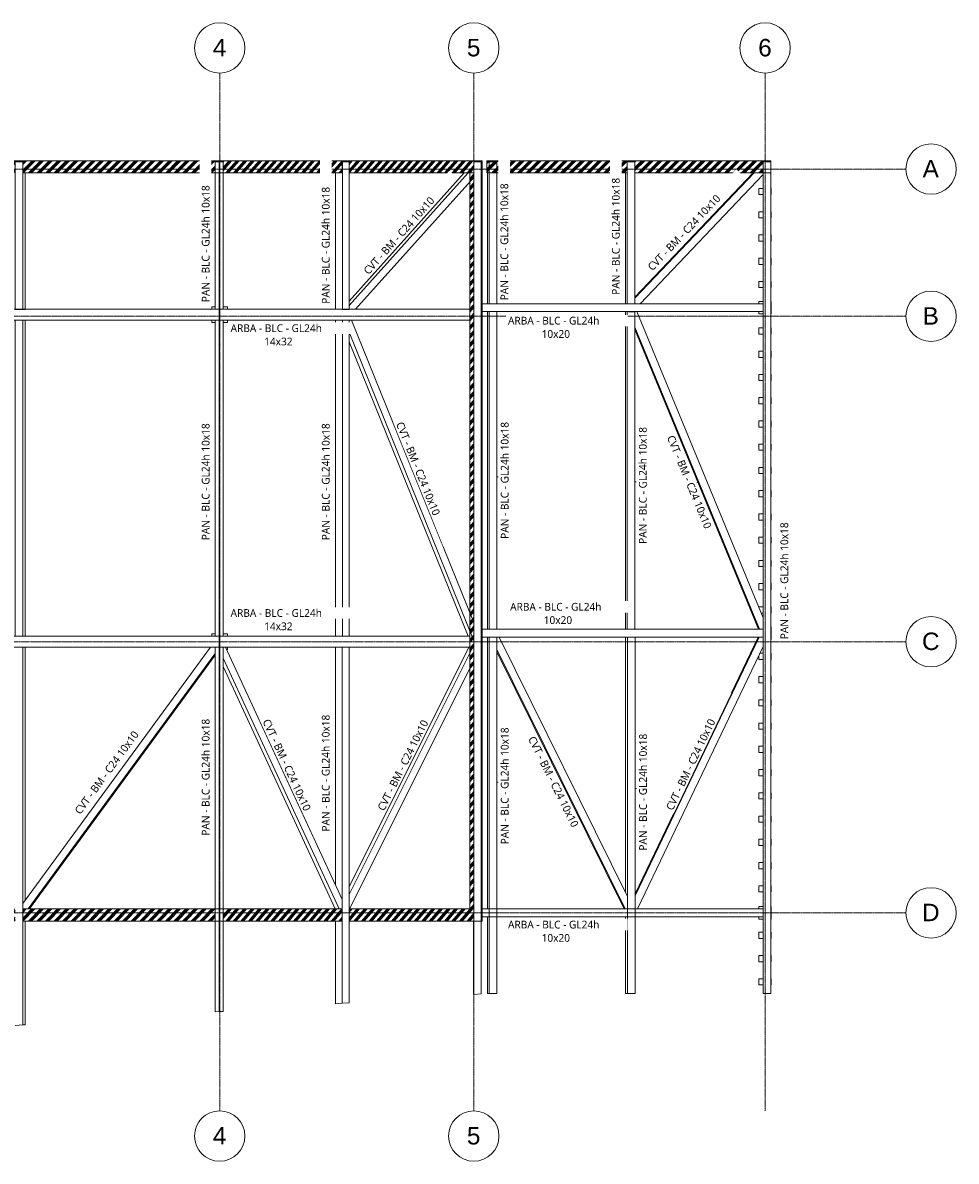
# Model space of a CAD drawing. Header units: millimetres. Extents: x -71081 to 41905, y -31219 to 13463.
# Tile 10 of 15: x -32299 to -20250, y -29835 to -15140. Entities that reach past the tile are written whole.
import ezdxf

# ---------------------------------------------------------------- set-up
doc = ezdxf.new("R2010")
doc.units = ezdxf.units.MM
doc.linetypes.add('Ligne de quadrillage', pattern=[22.225, 12.7, -3.175, 3.175, -3.175])
for name, color, linetype, lineweight in [('A-GENM', 13, 'Continuous', 18), ('A-WALL', 113, 'Continuous', 18), ('S-BEAM', 12, 'Continuous', 18), ('S-BEAM-IDEN', 2, 'Continuous', 9), ('S-COLS', 52, 'Continuous', 18), ('S-GRID', 1, 'Continuous', 9), ('S-GRID-IDEN', 1, 'Continuous', 9)]:
    doc.layers.add(name, color=color, linetype=linetype, lineweight=lineweight)
doc.styles.add('Arial', font='arial.ttf', dxfattribs={"height": 225})
doc.styles.add('Roboto', font='txt', dxfattribs={"height": 100})
pattern_1 = [(45.433, (25086.536, 0), (-56.95604, 54.42847), []), (45.433, (25106.08, 0), (-1.67204, 110.554444), []), (45.433, (25066.99, 0), (-1.67204, 110.554444), [])]
pattern_2 = [(49.074, (12886.44, 0), (-62.45721, 40.21633), []), (49.074, (12903.64, 0), (-13.79431, 96.34283), []), (49.074, (12869.23, 0), (-13.79431, 96.34283), [])]

# ---------------------------------------------------------------- blocks, each defined once
blk = doc.blocks.new('Poteau - Bois d_oeuvre - 200x200-280362-Charpente - Toiture')
at = {"layer": 'S-COLS'}
for p, q in [((-100, 100), (-57, 100)), ((-100, 70), (-100, 100)), ((43, 100), (100, 100)), ((100, 100), (100, 70)), ((-100, -100), (-100, -70)), ((-57, -100), (-100, -100)), ((100, -100), (43, -100)), ((100, -70), (100, -100))]:
    blk.add_line(p, q, dxfattribs=at)
blk = doc.blocks.new('Poutre - Lamellé-collé - 10x18-292630-Charpente - Toiture')
at = {"layer": 'S-BEAM', "color": 93}
for p, q in [((-55083, -18979), (-54993, -18979)), ((-55083, -18979), (-55083, -23059)), ((-54993, -18979), (-54906, -18979)), ((-54993, -18979), (-54993, -23059)), ((-54906, -23059), (-54906, -18979)), ((-54906, -23059), (-54993, -23059))]:
    blk.add_line(p, q, dxfattribs=at)
blk = doc.blocks.new('Poutre - Lamellé-collé - 10x18-292631-Charpente - Toiture')
at = {"layer": 'S-BEAM', "color": 93}
for p, q in [((-54993, -16935), (-54906, -16935)), ((-54993, -16935), (-54993, -18841)), ((-54906, -18841), (-54906, -16935)), ((-55083, -17079), (-55083, -18839)), ((-54906, -18841), (-54993, -18841))]:
    blk.add_line(p, q, dxfattribs=at)
blk = doc.blocks.new('Poutre - Lamellé-collé - 10x18-292634-Charpente - Toiture')
at = {"layer": 'S-BEAM', "color": 93}
for p, q in [((-59216, -18979), (-59118, -18979)), ((-59216, -18979), (-59216, -23059)), ((-59118, -23059), (-59118, -18979)), ((-59087, -23059), (-59087, -18979)), ((-59118, -23059), (-59216, -23059))]:
    blk.add_line(p, q, dxfattribs=at)
blk = doc.blocks.new('Poutre - Lamellé-collé - 10x18-292636-Charpente - Toiture')
at = {"layer": 'S-BEAM', "color": 93}
for p, q in [((-61728, -16935), (-61630, -16935)), ((-61728, -16935), (-61728, -18839)), ((-61630, -18839), (-61630, -16935)), ((-61599, -18839), (-61599, -17079)), ((-61630, -18839), (-61728, -18839)), ((-61599, -18839), (-61630, -18839))]:
    blk.add_line(p, q, dxfattribs=at)
blk = doc.blocks.new('Poutre - Lamellé-collé - 10x18-307271-Charpente - Toiture')
at = {"layer": 'S-BEAM', "color": 93}
for p, q in [((-51315, -16934), (-51216, -16934)), ((-51315, -16934), (-51315, -18768)), ((-51216, -18768), (-51216, -16934)), ((-51339, -17079), (-51339, -18768)), ((-51315, -18768), (-51339, -18768)), ((-51216, -18768), (-51315, -18768))]:
    blk.add_line(p, q, dxfattribs=at)
blk = doc.blocks.new('Réservation générique - Réservation générique-302895-Charpente - Toiture')
at = {"layer": 'A-GENM'}
for p, q in [((-157, 100), (0, 100)), ((-157, 0), (-157, 100)), ((0, 0), (-157, 0)), ((0, 100), (0, 0))]:
    blk.add_line(p, q, dxfattribs=at)
blk = doc.blocks.new('Réservation générique - Réservation générique-303003-Charpente - Toiture')
at = {"layer": 'A-GENM'}
for p, q in [((-144.25, 100), (0, 100)), ((-144.25, 0), (-144.25, 100)), ((0, 0), (-144.25, 0)), ((0, 100), (0, 0))]:
    blk.add_line(p, q, dxfattribs=at)
blk = doc.blocks.new('Réservation générique - Réservation générique-303677-Charpente - Toiture')
at = {"layer": 'A-GENM'}
for p, q in [((-9802, 0), (-9802, 95)), ((0, 0), (-9802, 0)), ((0, 95), (0, 0))]:
    blk.add_line(p, q, dxfattribs=at)
blk = doc.blocks.new('Poutre - Lamellé-collé - 10x18-307895-Charpente - Toiture')
at = {"layer": 'S-BEAM', "color": 93}
for p, q in [((-53098, -16934), (-52998, -16934)), ((-53098, -16934), (-53098, -18769)), ((-52998, -18769), (-52998, -16934)), ((-53121, -17079), (-53121, -18769)), ((-53098, -18769), (-53121, -18769)), ((-52998, -18769), (-53098, -18769))]:
    blk.add_line(p, q, dxfattribs=at)
blk = doc.blocks.new('Réservation générique - Réservation générique-406469-Charpente - Toiture')
at = {"layer": 'A-GENM'}
for p, q in [((-144, 100), (0, 100)), ((-144, 0), (-144, 100)), ((0, 0), (-144, 0)), ((0, 100), (0, 0))]:
    blk.add_line(p, q, dxfattribs=at)
blk = doc.blocks.new('Poutre - Lamellé-collé - 10x18-405393-Charpente - Toiture')
at = {"layer": 'S-BEAM', "color": 93}
for p, q in [((-51339, -18869), (-51315, -18869)), ((-51339, -18869), (-51339, -22969)), ((-51315, -18869), (-51216, -18869)), ((-51315, -18869), (-51315, -22969)), ((-51216, -22969), (-51216, -18869)), ((-51216, -22969), (-51315, -22969))]:
    blk.add_line(p, q, dxfattribs=at)
blk = doc.blocks.new('Poutre - Lamellé-collé - 10x18-403977-Charpente - Toiture')
at = {"layer": 'S-BEAM', "color": 93}
for p, q in [((-51336, -23069), (-51312, -23069)), ((-51336, -23069), (-51336, -26368)), ((-51312, -23069), (-51213, -23069)), ((-51312, -23069), (-51312, -27670)), ((-51213, -27670), (-51213, -23069)), ((-51336, -26679), (-51336, -27670)), ((-51312, -27670), (-51336, -27670)), ((-51213, -27670), (-51312, -27670))]:
    blk.add_line(p, q, dxfattribs=at)
blk = doc.blocks.new('Poutre - Lamellé-collé - 10x18-404144-Charpente - Toiture')
at = {"layer": 'S-BEAM', "color": 93}
for p, q in [((-53121, -18869), (-53121, -22969)), ((-53098, -18869), (-52998, -18869)), ((-53098, -18869), (-53098, -22969)), ((-52998, -22969), (-52998, -18869)), ((-52998, -22969), (-53098, -22969))]:
    blk.add_line(p, q, dxfattribs=at)
blk = doc.blocks.new('Poutre - Lamellé-collé - 10x18-405595-Charpente - Toiture')
at = {"layer": 'S-BEAM', "color": 93}
for p, q in [((-53121, -23070), (-53098, -23070)), ((-53121, -23070), (-53121, -26579)), ((-53098, -23070), (-52998, -23070)), ((-53098, -23070), (-53098, -27670)), ((-52998, -27670), (-52998, -23070)), ((-53121, -26679), (-53121, -27670)), ((-53098, -27670), (-53121, -27670)), ((-52998, -27670), (-53098, -27670))]:
    blk.add_line(p, q, dxfattribs=at)
blk = doc.blocks.new('Quadrillage - Extrémité de la ligne de quadrillage - Cercle-11506-Charpente - Toiture')
at = {"layer": 'S-GRID-IDEN'}
blk.add_circle((0, 0), 6.5, dxfattribs=at)

msp = doc.modelspace()

# ---------------------------------------------------------------- hatches: boundary and pattern name
at = {"layer": 'A-WALL'}
h = msp.add_hatch(dxfattribs=at)
h.set_pattern_fill('FP_3', color=9, style=0, pattern_type=2)
h.set_pattern_definition(pattern_1)
h.paths.add_polyline_path([(-29814.06, -17078.76), (-29814.06, -16934.51), (-29764.06, -16934.51), (-29764.06, -16921.76), (-35463.88, -16921.76), (-35463.88, -17078.76), (-34909.56, -17078.76), (-34909.56, -16934.51), (-34811.06, -16934.51), (-34811.06, -17078.76), (-32397.51, -17078.76), (-32397.51, -16934.51), (-32299.01, -16934.51), (-32299.01, -17078.76), (-31778.47, -17078.76)])
h = msp.add_hatch(dxfattribs=at)
h.set_pattern_fill('FP_4', color=9, style=0, pattern_type=2)
h.set_pattern_definition(pattern_2)
h.paths.add_polyline_path([(-26476.95, -17078.76), (-26476.95, -16933.76), (-26381.88, -16933.76), (-26381.88, -17078.76), (-26369.88, -17078.76), (-26369.88, -16921.76), (-29764.06, -16921.76), (-29764.06, -16934.51), (-29714.06, -16934.51), (-29714.06, -17078.76), (-28174.21, -17078.76), (-28174.21, -16934.51), (-28087.51, -16934.51), (-28087.51, -17078.76), (-26526.88, -17078.76)])
h = msp.add_hatch(dxfattribs=at)
h.set_pattern_fill('FP_2', color=9, style=0, pattern_type=2)
h.set_pattern_definition([(45, (26818.986, 0), (-56.1266, 56.1266), []), (45, (26838.83, 0), (0, 112.2532), []), (45, (26799.14, 0), (0, 112.2532), [])])
h.paths.add_polyline_path([(-26381.88, -16934.19), (-26381.88, -16933.76), (-26476.95, -16934.19)])
h = msp.add_hatch(dxfattribs=at)
h.set_pattern_fill('FP_7', color=9, style=0, pattern_type=2)
h.set_pattern_definition([(45.255, (25635.38, 0), (-55.62783, 56.12665), []), (45.255, (25655.05, 0), (0.00104, 112.2529), []), (45.255, (25615.71, 0), (0.00104, 112.2529), [])])
h.paths.add_polyline_path([(-22741.88, -17078.76), (-22741.88, -16934.43), (-22641.88, -16934.43), (-22641.88, -16921.76), (-26306.88, -16921.76), (-26306.88, -17078.76), (-24495.63, -17078.76), (-24495.63, -16934.01), (-24396.52, -16934.01), (-24396.52, -17078.76)])
h = msp.add_hatch(dxfattribs=at)
h.set_pattern_fill('FP_4', color=9, style=0, pattern_type=2)
h.set_pattern_definition(pattern_2)
h.paths.add_polyline_path([(-26476.95, -26578.76), (-26476.95, -17078.76), (-26526.88, -17078.76), (-26526.88, -26578.76)])
h.paths.add_polyline_path([(-26381.88, -26578.76), (-26369.88, -26578.76), (-26369.88, -17078.76), (-26381.88, -17078.76), (-26381.88, -25727.05)])
h = msp.add_hatch(dxfattribs=at)
h.set_pattern_fill('FP_3', color=9, style=0, pattern_type=2)
h.set_pattern_definition(pattern_1)
h.paths.add_polyline_path([(-29814.06, -26735.76), (-29814.06, -26578.76), (-32299.01, -26578.76), (-32299.01, -26735.76), (-31778.47, -26735.76)])
h.paths.add_polyline_path([(-32397.51, -26735.76), (-32397.51, -26578.76), (-34811.06, -26578.76), (-34811.06, -26735.76)])
h.paths.add_polyline_path([(-34909.56, -26735.76), (-34909.56, -26578.76), (-37322.44, -26578.76), (-37322.44, -26735.76)])
h.paths.add_polyline_path([(-37849.62, -26735.76), (-37420.93, -26735.76), (-37420.93, -26578.76), (-39193.87, -26578.76), (-39193.87, -26735.76)])
h.paths.add_polyline_path([(-39292.37, -26735.76), (-39292.37, -26578.76), (-40961.88, -26578.76), (-40961.88, -26735.76)])
h.paths.add_polyline_path([(-41073.88, -26735.76), (-41061.88, -26735.76), (-41061.88, -26578.76), (-41073.88, -26578.76)])
h = msp.add_hatch(dxfattribs=at)
h.set_pattern_fill('FP_4', color=9, style=0, pattern_type=2)
h.set_pattern_definition(pattern_2)
h.paths.add_polyline_path([(-28087.51, -26735.76), (-26476.95, -26735.76), (-26476.95, -26578.76), (-28087.51, -26578.76)])
h.paths.add_polyline_path([(-26381.88, -26735.76), (-26369.88, -26735.76), (-26369.88, -26578.76), (-26381.88, -26578.76)])
h.paths.add_polyline_path([(-28742.89, -26735.76), (-28174.21, -26735.76), (-28174.21, -26578.76), (-29714.06, -26578.76), (-29714.06, -26735.76)])

# ---------------------------------------------------------------- linework, layer by layer
for p, q in [((-35463.88, -16921.76), (-26369.88, -16921.76)), ((-32299.01, -16934.51), (-32299.01, -17078.76)), ((-29814.06, -17078.76), (-29814.06, -16934.51)), ((-29814.06, -16934.51), (-29764.33, -16934.51)), ((-29764.06, -16921.76), (-29764.06, -16934.51)), ((-29763.98, -16934.51), (-29714.06, -16934.51)), ((-29714.06, -16934.51), (-29714.06, -17078.76)), ((-28174.21, -17078.76), (-28174.21, -16934.51)), ((-28174.21, -16934.51), (-28087.51, -16934.51)), ((-28087.51, -16934.51), (-28087.51, -17078.76)), ((-26476.95, -26735.76), (-26476.95, -16933.76)), ((-26476.95, -16933.76), (-26381.88, -16933.76)), ((-26381.88, -16933.76), (-26381.88, -26735.76)), ((-26369.88, -16921.76), (-26369.88, -26735.76)), ((-26306.88, -16921.76), (-22641.88, -16921.76)), ((-26306.88, -17078.76), (-26306.88, -16921.76)), ((-24495.63, -16934.01), (-24495.63, -17078.76)), ((-24396.52, -16934.01), (-24495.63, -16934.01)), ((-24396.52, -17078.76), (-24396.52, -16934.01)), ((-22741.88, -16934.43), (-22741.88, -17078.76)), ((-22641.88, -16934.43), (-22741.88, -16934.43)), ((-22641.88, -16921.76), (-22641.88, -16934.43)), ((-29814.06, -17078.76), (-32299.01, -17078.76)), ((-28174.21, -17078.76), (-29714.06, -17078.76)), ((-26526.88, -17078.76), (-28087.51, -17078.76)), ((-26526.88, -26578.76), (-26526.88, -17078.76)), ((-24495.63, -17078.76), (-26306.88, -17078.76)), ((-22741.88, -17078.76), (-24396.52, -17078.76)), ((-32299.01, -26578.76), (-29814.06, -26578.76)), ((-32299.01, -26578.76), (-32299.01, -26735.76)), ((-29814.06, -26735.76), (-29814.06, -26578.76)), ((-29714.06, -26578.76), (-28174.21, -26578.76)), ((-29714.06, -26578.76), (-29714.06, -26735.76)), ((-28174.21, -26735.76), (-28174.21, -26578.76)), ((-28087.51, -26578.76), (-26526.88, -26578.76)), ((-28087.51, -26578.76), (-28087.51, -26735.76)), ((-29814.06, -26735.76), (-32299.01, -26735.76)), ((-28174.21, -26735.76), (-29714.06, -26735.76)), ((-26476.95, -26735.76), (-28087.51, -26735.76)), ((-26369.88, -26735.76), (-26381.88, -26735.76))]:
    msp.add_line(p, q, dxfattribs=at)
at = {"layer": 'S-BEAM', "color": 93}
for p, q in [((-29764.33, -16934.51), (-29814.06, -16934.51)), ((-29814.06, -16934.51), (-29814.06, -18838.51)), ((-29764.33, -16934.51), (-29764.33, -18838.51)), ((-29763.98, -16934.51), (-29764.33, -16934.51)), ((-29763.98, -16934.51), (-29714.06, -16934.51)), ((-29763.98, -18838.51), (-29763.98, -16934.51)), ((-29714.06, -16934.51), (-29714.06, -18838.51)), ((-26476.95, -16934.19), (-26381.88, -16934.19)), ((-26476.95, -27680.68), (-26476.95, -16934.19)), ((-26381.88, -16934.19), (-26381.88, -27674.23)), ((-22741.88, -16934.43), (-22641.88, -16934.43)), ((-22741.88, -27669.93), (-22741.88, -16934.43)), ((-22641.88, -16934.43), (-22641.88, -27669.93)), ((-29764.33, -18838.51), (-29814.06, -18838.51)), ((-29763.98, -18838.51), (-29764.33, -18838.51)), ((-29714.06, -18838.51), (-29763.98, -18838.51)), ((-29764.33, -18979.76), (-29814.06, -18979.76)), ((-29814.06, -18979.76), (-29814.06, -23058.76)), ((-29764.33, -18979.76), (-29764.33, -23058.76)), ((-29763.98, -18979.76), (-29764.33, -18979.76)), ((-29763.98, -18979.76), (-29714.06, -18979.76)), ((-29763.98, -23058.76), (-29763.98, -18979.76)), ((-29714.06, -18979.76), (-29714.06, -23058.76)), ((-29764.48, -23058.76), (-29814.06, -23058.76)), ((-29763.98, -23058.76), (-29764.33, -23058.76)), ((-29714.06, -23058.76), (-29763.98, -23058.76)), ((-32397.51, -23198.98), (-32299.01, -23198.98)), ((-32299.01, -23198.98), (-32267.93, -23198.98)), ((-32299.01, -28075.47), (-32299.01, -23198.98)), ((-32267.93, -26463.55), (-32267.93, -23198.98)), ((-29764.33, -23199.17), (-29814.06, -23199.17)), ((-29814.06, -23199.17), (-29814.06, -27906.97)), ((-29764.33, -23199.17), (-29764.33, -27903.6)), ((-29763.98, -23199.17), (-29764.33, -23199.17)), ((-29763.98, -23199.17), (-29714.06, -23199.17)), ((-29763.98, -27903.57), (-29763.98, -23199.17)), ((-29714.06, -23199.17), (-29714.06, -27900.19)), ((-28263.9, -23198.81), (-28174.21, -23198.81)), ((-28263.9, -26263.65), (-28263.9, -23198.81)), ((-28174.21, -23198.81), (-28087.51, -23198.81)), ((-28174.21, -27795.77), (-28174.21, -23198.81)), ((-28087.51, -23198.81), (-28087.51, -27789.89)), ((-32267.93, -28073.37), (-32267.93, -26735.76)), ((-28263.9, -27801.85), (-28263.9, -26735.76)), ((-26481.88, -26735.76), (-26481.88, -27681.01)), ((-26476.95, -27680.68), (-26481.88, -27681.01)), ((-26381.88, -27674.23), (-26476.95, -27680.68)), ((-22641.88, -27669.93), (-22741.88, -27669.93)), ((-29764.33, -27903.6), (-29814.06, -27906.97)), ((-29763.98, -27903.57), (-29764.33, -27903.6)), ((-29714.06, -27900.19), (-29763.98, -27903.57)), ((-28263.9, -27801.85), (-28174.21, -27795.77)), ((-28174.21, -27795.77), (-28087.51, -27789.89)), ((-32397.51, -28082.15), (-32299.01, -28075.47)), ((-32299.01, -28075.47), (-32267.93, -28073.37))]:
    msp.add_line(p, q, dxfattribs=at)
at = {"layer": 'S-BEAM', "color": 153}
for p, q in [((-26600.08, -17078.76), (-28087.51, -18735.47)), ((-28087.51, -18790.97), (-26550.25, -17078.76)), ((-26476.95, -17136.13), (-28005.6, -18838.76)), ((-26476.95, -17078.76), (-26550.25, -17078.76)), ((-26476.95, -17136.13), (-26476.95, -17078.76)), ((-22859.03, -17078.76), (-24396.52, -18694.49)), ((-24396.52, -18680.52), (-22872.32, -17078.76)), ((-24329.79, -18768.76), (-22741.88, -17100.04)), ((-22747.16, -17078.76), (-22859.03, -17078.76)), ((-22747.16, -17078.76), (-22741.88, -17083.87)), ((-22741.88, -17100.04), (-22741.88, -17083.87)), ((-28087.51, -18790.97), (-28087.51, -18838.76)), ((-24480.49, -18768.76), (-24480.03, -18768.28)), ((-24466.74, -18768.28), (-24467.19, -18768.76)), ((-24467.19, -18768.76), (-24329.79, -18768.76)), ((-24396.52, -18768.28), (-24466.74, -18768.28)), ((-24396.52, -18694.49), (-24396.52, -18768.28)), ((-28087.51, -18838.76), (-28005.6, -18838.76)), ((-24492.14, -18869.44), (-24492.42, -18868.76)), ((-24371.78, -18868.76), (-24479.13, -18868.76)), ((-24479.13, -18868.76), (-24478.85, -18869.44)), ((-24478.85, -18869.44), (-24396.52, -18869.44)), ((-24396.52, -18869.44), (-24396.52, -19069.07)), ((-22741.88, -22820.94), (-24371.78, -18868.76)), ((-28200.03, -18979.22), (-28200.22, -18978.76)), ((-28054.72, -18978.76), (-28150.39, -18978.76)), ((-28150.39, -18978.76), (-28150.2, -18979.22)), ((-28150.2, -18979.22), (-28087.51, -18979.22)), ((-28087.51, -18979.22), (-28087.51, -19134.29)), ((-26476.95, -22881.29), (-28054.72, -18978.76)), ((-24396.52, -19069.07), (-22788.27, -22968.76)), ((-24396.52, -19101.31), (-22801.56, -22968.76)), ((-26476.95, -23117.91), (-28087.51, -19134.29)), ((-28087.51, -19257.54), (-26550.69, -23058.76)), ((-26476.95, -23117.91), (-26476.95, -22881.29)), ((-22741.88, -22968.76), (-22741.88, -22820.94)), ((-26272.53, -23069.67), (-26272.98, -23068.76)), ((-26148.92, -23068.76), (-26259.68, -23068.76)), ((-26259.68, -23068.76), (-26259.23, -23069.67)), ((-26259.23, -23069.67), (-26179.47, -23069.67)), ((-26179.47, -23069.67), (-26179.47, -23230.93)), ((-24493.06, -26416.59), (-26148.92, -23068.76)), ((-22792.97, -23068.76), (-24393.95, -26410.43)), ((-22806.26, -23068.76), (-24393.95, -26382.69)), ((-22741.88, -23068.76), (-22792.97, -23068.76)), ((-22788.27, -22968.76), (-22741.88, -22968.76)), ((-22741.88, -23191.89), (-22741.88, -23068.76)), ((-32299.01, -26505.98), (-29876.89, -23198.76)), ((-29792.26, -23198.76), (-29876.89, -23198.76)), ((-29814.06, -23280.57), (-29814.06, -23199.17)), ((-29814.06, -23199.17), (-29791.72, -23199.17)), ((-29792.26, -23198.76), (-29791.72, -23199.17)), ((-29736.54, -23199.17), (-29735.87, -23198.76)), ((-29736.54, -23199.17), (-29714.06, -23199.17)), ((-29682.51, -23198.76), (-29735.87, -23198.76)), ((-29714.06, -23199.17), (-29714.06, -23342.93)), ((-29682.51, -23198.76), (-28174.21, -26457.43)), ((-28087.51, -26390.52), (-26476.95, -23173.08)), ((-26539.63, -23198.76), (-28087.51, -26290.97)), ((-26476.95, -23373.08), (-26476.95, -23173.08)), ((-24364.51, -26578.76), (-22741.88, -23191.89)), ((-29814.06, -23280.57), (-32229.57, -26578.76)), ((-32212.3, -26578.76), (-29814.06, -23304.14)), ((-29714.06, -23342.93), (-28216.33, -26578.76)), ((-26179.47, -23230.93), (-24523.62, -26578.76)), ((-24536.91, -26578.76), (-26179.47, -23257.8)), ((-28266.16, -26578.76), (-29714.06, -23450.58)), ((-28081.62, -26578.76), (-26476.95, -23373.08)), ((-28087.51, -26390.52), (-28087.51, -26578.76)), ((-24493.06, -26578.76), (-24493.06, -26416.59)), ((-24393.95, -26410.43), (-24393.95, -26578.76)), ((-32299.01, -26505.98), (-32299.01, -26578.76)), ((-32299.01, -26578.76), (-32229.57, -26578.76)), ((-28216.33, -26578.76), (-28174.21, -26578.76)), ((-28174.21, -26578.76), (-28174.21, -26457.43)), ((-28081.62, -26578.76), (-28087.51, -26578.76)), ((-24523.62, -26578.76), (-24493.06, -26578.76)), ((-24393.95, -26578.76), (-24364.51, -26578.76))]:
    msp.add_line(p, q, dxfattribs=at)
at = {"layer": 'S-BEAM', "color": 242}
for p, q in [((-26369.88, -18768.76), (-22741.88, -18768.76)), ((-22741.88, -18868.76), (-22741.88, -18768.76)), ((-29764.06, -18838.76), (-35306.88, -18838.76)), ((-29764.06, -18978.76), (-29764.06, -18838.76)), ((-26526.88, -18838.76), (-29764.06, -18838.76)), ((-29764.06, -18838.76), (-29764.06, -18978.76)), ((-26526.88, -18978.76), (-26526.88, -18838.76)), ((-22741.88, -18868.76), (-26369.88, -18868.76)), ((-35306.88, -18978.76), (-29764.06, -18978.76)), ((-29764.06, -18978.76), (-26526.88, -18978.76)), ((-29764.48, -23058.76), (-35549.28, -23058.76)), ((-29764.48, -23198.76), (-29764.48, -23058.76)), ((-29764.06, -23058.76), (-29764.06, -23198.76)), ((-26526.88, -23058.76), (-29763.98, -23058.76)), ((-26526.88, -23198.76), (-26526.88, -23058.76)), ((-26369.88, -22968.76), (-22741.88, -22968.76)), ((-22741.88, -23068.76), (-26369.88, -23068.76)), ((-22741.88, -23068.76), (-22741.88, -22968.76)), ((-35549.28, -23198.76), (-29764.48, -23198.76)), ((-29764.06, -23198.76), (-29764.48, -23198.76)), ((-29764.05, -23198.76), (-26526.88, -23198.76)), ((-26369.88, -26578.76), (-22741.88, -26578.76)), ((-22741.88, -26678.76), (-22741.88, -26578.76)), ((-22741.88, -26678.76), (-26369.88, -26678.76))]:
    msp.add_line(p, q, dxfattribs=at)
at = {"layer": 'S-BEAM-IDEN'}
for p, q in [((-26179.47, -20999.36), (-26163.92, -20999.36)), ((-24396.52, -21064.53), (-24380.96, -21064.53)), ((-23582.9, -21074.18), (-23597.28, -21080.11)), ((-23577.98, -24707.28), (-23578.39, -24707.09)), ((-26179.47, -24942.44), (-26163.92, -24942.44)), ((-25336.49, -24935.28), (-25350.43, -24942.18)), ((-24393.95, -25023.91), (-24378.39, -25023.91))]:
    msp.add_line(p, q, dxfattribs=at)
at = {"layer": 'S-COLS'}
for p, q in [((-22796.88, -17278.76), (-22741.88, -17278.76)), ((-22796.88, -17358.76), (-22796.88, -17278.76)), ((-22641.88, -17278.76), (-22636.88, -17278.76)), ((-22636.88, -17278.76), (-22636.88, -17358.76)), ((-22741.88, -17358.76), (-22796.88, -17358.76)), ((-22636.88, -17358.76), (-22641.88, -17358.76)), ((-22796.88, -17578.76), (-22741.88, -17578.76)), ((-22796.88, -17658.76), (-22796.88, -17578.76)), ((-22641.88, -17578.76), (-22636.88, -17578.76)), ((-22636.88, -17578.76), (-22636.88, -17658.76)), ((-22741.88, -17658.76), (-22796.88, -17658.76)), ((-22636.88, -17658.76), (-22641.88, -17658.76)), ((-22796.88, -17878.76), (-22741.88, -17878.76)), ((-22796.88, -17958.76), (-22796.88, -17878.76)), ((-22641.88, -17878.76), (-22636.88, -17878.76)), ((-22636.88, -17878.76), (-22636.88, -17958.76)), ((-22741.88, -17958.76), (-22796.88, -17958.76)), ((-22636.88, -17958.76), (-22641.88, -17958.76)), ((-22796.88, -18178.76), (-22741.88, -18178.76)), ((-22796.88, -18258.76), (-22796.88, -18178.76)), ((-22641.88, -18178.76), (-22636.88, -18178.76)), ((-22636.88, -18178.76), (-22636.88, -18258.76)), ((-22741.88, -18258.76), (-22796.88, -18258.76)), ((-22636.88, -18258.76), (-22641.88, -18258.76)), ((-22796.88, -18478.76), (-22741.88, -18478.76)), ((-22796.88, -18558.76), (-22796.88, -18478.76)), ((-22641.88, -18478.76), (-22636.88, -18478.76)), ((-22636.88, -18478.76), (-22636.88, -18558.76)), ((-22741.88, -18558.76), (-22796.88, -18558.76)), ((-22636.88, -18558.76), (-22641.88, -18558.76)), ((-22796.88, -18738.76), (-22741.88, -18738.76)), ((-22796.88, -18768.76), (-22796.88, -18738.76)), ((-22641.88, -18738.76), (-22636.88, -18738.76)), ((-22636.88, -18738.76), (-22636.88, -18898.76)), ((-22796.88, -18898.76), (-22796.88, -18868.76)), ((-22741.88, -18898.76), (-22796.88, -18898.76)), ((-22636.88, -18898.76), (-22641.88, -18898.76)), ((-22796.88, -19078.76), (-22741.88, -19078.76)), ((-22796.88, -19158.76), (-22796.88, -19078.76)), ((-22641.88, -19078.76), (-22636.88, -19078.76)), ((-22636.88, -19078.76), (-22636.88, -19158.76)), ((-22741.88, -19158.76), (-22796.88, -19158.76)), ((-22636.88, -19158.76), (-22641.88, -19158.76)), ((-22796.88, -19378.76), (-22741.88, -19378.76)), ((-22796.88, -19458.76), (-22796.88, -19378.76)), ((-22641.88, -19378.76), (-22636.88, -19378.76)), ((-22636.88, -19378.76), (-22636.88, -19458.76)), ((-22741.88, -19458.76), (-22796.88, -19458.76)), ((-22636.88, -19458.76), (-22641.88, -19458.76)), ((-22796.88, -19678.76), (-22741.88, -19678.76)), ((-22796.88, -19758.76), (-22796.88, -19678.76)), ((-22641.88, -19678.76), (-22636.88, -19678.76)), ((-22636.88, -19678.76), (-22636.88, -19758.76)), ((-22741.88, -19758.76), (-22796.88, -19758.76)), ((-22636.88, -19758.76), (-22641.88, -19758.76)), ((-22796.88, -19978.76), (-22741.88, -19978.76)), ((-22796.88, -20058.76), (-22796.88, -19978.76)), ((-22641.88, -19978.76), (-22636.88, -19978.76)), ((-22636.88, -19978.76), (-22636.88, -20058.76)), ((-22741.88, -20058.76), (-22796.88, -20058.76)), ((-22636.88, -20058.76), (-22641.88, -20058.76)), ((-22796.88, -20278.76), (-22741.88, -20278.76)), ((-22796.88, -20358.76), (-22796.88, -20278.76)), ((-22741.88, -20358.76), (-22796.88, -20358.76)), ((-22641.88, -20278.76), (-22636.88, -20278.76)), ((-22636.88, -20358.76), (-22641.88, -20358.76)), ((-22636.88, -20278.76), (-22636.88, -20358.76)), ((-22796.88, -20578.76), (-22741.88, -20578.76)), ((-22796.88, -20658.76), (-22796.88, -20578.76)), ((-22741.88, -20658.76), (-22796.88, -20658.76)), ((-22641.88, -20578.76), (-22636.88, -20578.76)), ((-22636.88, -20658.76), (-22641.88, -20658.76)), ((-22636.88, -20578.76), (-22636.88, -20658.76)), ((-22796.88, -20878.76), (-22741.88, -20878.76)), ((-22796.88, -20958.76), (-22796.88, -20878.76)), ((-22741.88, -20958.76), (-22796.88, -20958.76)), ((-22641.88, -20878.76), (-22636.88, -20878.76)), ((-22636.88, -20958.76), (-22641.88, -20958.76)), ((-22636.88, -20878.76), (-22636.88, -20958.76)), ((-22796.88, -21178.76), (-22741.88, -21178.76)), ((-22796.88, -21258.76), (-22796.88, -21178.76)), ((-22741.88, -21258.76), (-22796.88, -21258.76)), ((-22641.88, -21178.76), (-22636.88, -21178.76)), ((-22636.88, -21258.76), (-22641.88, -21258.76)), ((-22636.88, -21178.76), (-22636.88, -21258.76)), ((-22796.88, -21478.76), (-22741.88, -21478.76)), ((-22796.88, -21558.76), (-22796.88, -21478.76)), ((-22741.88, -21558.76), (-22796.88, -21558.76)), ((-22641.88, -21478.76), (-22636.88, -21478.76)), ((-22636.88, -21558.76), (-22641.88, -21558.76)), ((-22636.88, -21478.76), (-22636.88, -21558.76)), ((-22796.88, -21778.76), (-22741.88, -21778.76)), ((-22796.88, -21858.76), (-22796.88, -21778.76)), ((-22741.88, -21858.76), (-22796.88, -21858.76)), ((-22641.88, -21778.76), (-22636.88, -21778.76)), ((-22636.88, -21858.76), (-22641.88, -21858.76)), ((-22636.88, -21778.76), (-22636.88, -21858.76)), ((-22796.88, -22078.76), (-22741.88, -22078.76)), ((-22796.88, -22158.76), (-22796.88, -22078.76)), ((-22741.88, -22158.76), (-22796.88, -22158.76)), ((-22641.88, -22078.76), (-22636.88, -22078.76)), ((-22636.88, -22158.76), (-22641.88, -22158.76)), ((-22636.88, -22078.76), (-22636.88, -22158.76)), ((-22796.88, -22378.76), (-22741.88, -22378.76)), ((-22796.88, -22458.76), (-22796.88, -22378.76)), ((-22741.88, -22458.76), (-22796.88, -22458.76)), ((-22641.88, -22378.76), (-22636.88, -22378.76)), ((-22636.88, -22458.76), (-22641.88, -22458.76)), ((-22636.88, -22378.76), (-22636.88, -22458.76)), ((-22796.88, -22678.76), (-22741.88, -22678.76)), ((-22796.88, -22687.58), (-22796.88, -22678.76)), ((-22741.88, -22758.76), (-22767.52, -22758.76)), ((-22641.88, -22678.76), (-22636.88, -22678.76)), ((-22636.88, -22758.76), (-22641.88, -22758.76)), ((-22636.88, -22678.76), (-22636.88, -22758.76)), ((-29856.88, -23028.76), (-29814.06, -23028.76)), ((-29856.88, -23058.76), (-29856.88, -23028.76)), ((-29714.06, -23028.76), (-29656.88, -23028.76)), ((-29656.88, -23028.76), (-29656.88, -23058.76)), ((-22641.88, -22938.76), (-22636.88, -22938.76)), ((-22636.88, -22938.76), (-22636.88, -23098.76)), ((-29656.88, -23198.76), (-29656.88, -23228.76)), ((-22636.88, -23098.76), (-22641.88, -23098.76)), ((-29656.88, -23228.76), (-29668.62, -23228.76)), ((-22796.88, -23358.76), (-22796.88, -23306.69)), ((-22741.88, -23358.76), (-22796.88, -23358.76)), ((-22783.5, -23278.76), (-22741.88, -23278.76)), ((-22641.88, -23278.76), (-22636.88, -23278.76)), ((-22636.88, -23358.76), (-22641.88, -23358.76)), ((-22636.88, -23278.76), (-22636.88, -23358.76)), ((-22796.88, -23578.76), (-22741.88, -23578.76)), ((-22796.88, -23658.76), (-22796.88, -23578.76)), ((-22641.88, -23578.76), (-22636.88, -23578.76)), ((-22636.88, -23578.76), (-22636.88, -23658.76)), ((-22741.88, -23658.76), (-22796.88, -23658.76)), ((-22636.88, -23658.76), (-22641.88, -23658.76)), ((-22796.88, -23878.76), (-22741.88, -23878.76)), ((-22796.88, -23958.76), (-22796.88, -23878.76)), ((-22641.88, -23878.76), (-22636.88, -23878.76)), ((-22636.88, -23878.76), (-22636.88, -23958.76)), ((-22741.88, -23958.76), (-22796.88, -23958.76)), ((-22636.88, -23958.76), (-22641.88, -23958.76)), ((-22796.88, -24178.76), (-22741.88, -24178.76)), ((-22796.88, -24258.76), (-22796.88, -24178.76)), ((-22641.88, -24178.76), (-22636.88, -24178.76)), ((-22636.88, -24178.76), (-22636.88, -24258.76)), ((-22741.88, -24258.76), (-22796.88, -24258.76)), ((-22636.88, -24258.76), (-22641.88, -24258.76)), ((-22796.88, -24478.76), (-22741.88, -24478.76)), ((-22796.88, -24558.76), (-22796.88, -24478.76)), ((-22641.88, -24478.76), (-22636.88, -24478.76)), ((-22636.88, -24478.76), (-22636.88, -24558.76)), ((-22741.88, -24558.76), (-22796.88, -24558.76)), ((-22636.88, -24558.76), (-22641.88, -24558.76)), ((-22796.88, -24778.76), (-22741.88, -24778.76)), ((-22796.88, -24858.76), (-22796.88, -24778.76)), ((-22641.88, -24778.76), (-22636.88, -24778.76)), ((-22636.88, -24778.76), (-22636.88, -24858.76)), ((-22741.88, -24858.76), (-22796.88, -24858.76)), ((-22636.88, -24858.76), (-22641.88, -24858.76)), ((-22796.88, -25078.76), (-22741.88, -25078.76)), ((-22796.88, -25158.76), (-22796.88, -25078.76)), ((-22641.88, -25078.76), (-22636.88, -25078.76)), ((-22636.88, -25078.76), (-22636.88, -25158.76)), ((-22741.88, -25158.76), (-22796.88, -25158.76)), ((-22636.88, -25158.76), (-22641.88, -25158.76)), ((-22796.88, -25378.76), (-22741.88, -25378.76)), ((-22796.88, -25458.76), (-22796.88, -25378.76)), ((-22641.88, -25378.76), (-22636.88, -25378.76)), ((-22636.88, -25378.76), (-22636.88, -25458.76)), ((-22741.88, -25458.76), (-22796.88, -25458.76)), ((-22636.88, -25458.76), (-22641.88, -25458.76)), ((-22796.88, -25678.76), (-22741.88, -25678.76)), ((-22796.88, -25758.76), (-22796.88, -25678.76)), ((-22641.88, -25678.76), (-22636.88, -25678.76)), ((-22636.88, -25678.76), (-22636.88, -25758.76)), ((-22741.88, -25758.76), (-22796.88, -25758.76)), ((-22636.88, -25758.76), (-22641.88, -25758.76)), ((-22796.88, -25978.76), (-22741.88, -25978.76)), ((-22796.88, -26058.76), (-22796.88, -25978.76)), ((-22641.88, -25978.76), (-22636.88, -25978.76)), ((-22636.88, -25978.76), (-22636.88, -26058.76)), ((-22741.88, -26058.76), (-22796.88, -26058.76)), ((-22636.88, -26058.76), (-22641.88, -26058.76)), ((-22796.88, -26278.76), (-22741.88, -26278.76)), ((-22796.88, -26358.76), (-22796.88, -26278.76)), ((-22641.88, -26278.76), (-22636.88, -26278.76)), ((-22636.88, -26278.76), (-22636.88, -26358.76)), ((-22741.88, -26358.76), (-22796.88, -26358.76)), ((-22636.88, -26358.76), (-22641.88, -26358.76)), ((-22796.88, -26548.76), (-22741.88, -26548.76)), ((-22796.88, -26578.76), (-22796.88, -26548.76)), ((-22641.88, -26548.76), (-22636.88, -26548.76)), ((-22636.88, -26548.76), (-22636.88, -26708.76)), ((-22796.88, -26708.76), (-22796.88, -26678.76)), ((-22741.88, -26708.76), (-22796.88, -26708.76)), ((-22636.88, -26708.76), (-22641.88, -26708.76)), ((-22796.88, -26878.76), (-22741.88, -26878.76)), ((-22796.88, -26958.76), (-22796.88, -26878.76)), ((-22641.88, -26878.76), (-22636.88, -26878.76)), ((-22636.88, -26878.76), (-22636.88, -26958.76)), ((-22741.88, -26958.76), (-22796.88, -26958.76)), ((-22636.88, -26958.76), (-22641.88, -26958.76)), ((-22796.88, -27178.76), (-22741.88, -27178.76)), ((-22796.88, -27258.76), (-22796.88, -27178.76)), ((-22641.88, -27178.76), (-22636.88, -27178.76)), ((-22636.88, -27178.76), (-22636.88, -27258.76)), ((-22741.88, -27258.76), (-22796.88, -27258.76)), ((-22636.88, -27258.76), (-22641.88, -27258.76)), ((-22796.88, -27478.76), (-22741.88, -27478.76)), ((-22796.88, -27558.76), (-22796.88, -27478.76)), ((-22741.88, -27558.76), (-22796.88, -27558.76)), ((-22641.88, -27478.76), (-22636.88, -27478.76)), ((-22636.88, -27558.76), (-22641.88, -27558.76)), ((-22636.88, -27478.76), (-22636.88, -27558.76))]:
    msp.add_line(p, q, dxfattribs=at)
at = {"layer": 'S-GRID', "linetype": 'Ligne de quadrillage'}
for p, q in [((-29756.88, -29184.53), (-29756.88, -15790.26)), ((-26476.88, -29184.53), (-26476.88, -15790.26)), ((-22716.88, -29184.53), (-22716.88, -15790.26)), ((-43613.72, -17028.76), (-20899.85, -17028.76)), ((-43613.72, -18928.76), (-20899.85, -18928.76)), ((-43613.72, -23128.76), (-20899.85, -23128.76)), ((-43613.72, -26628.76), (-20899.85, -26628.76))]:
    msp.add_line(p, q, dxfattribs=at)

# ---------------------------------------------------------------- block references
at = {"layer": 'A-GENM'}
for name, p, rotation in [('Réservation générique - Réservation générique-303003-Charpente - Toiture', (-29814.06, -17078.76), 269.9999999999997), ('Réservation générique - Réservation générique-303677-Charpente - Toiture', (-26381.88, -16933.76), 89.9999999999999), ('Réservation générique - Réservation générique-406469-Charpente - Toiture', (-22641.88, -16934.43), 89.9999999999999), ('Réservation générique - Réservation générique-302895-Charpente - Toiture', (-29814.06, -26735.76), 269.9999999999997)]:
    msp.add_blockref(name, p, dxfattribs=dict(at, rotation=rotation))
at = {"layer": 'S-BEAM', "color": 93}
for name, p in [('Poutre - Lamellé-collé - 10x18-292636-Charpente - Toiture', (29330.41, 0)), ('Poutre - Lamellé-collé - 10x18-292631-Charpente - Toiture', (26818.99, 0)), ('Poutre - Lamellé-collé - 10x18-307895-Charpente - Toiture', (26818.99, 0)), ('Poutre - Lamellé-collé - 10x18-307271-Charpente - Toiture', (26818.99, 0)), ('Poutre - Lamellé-collé - 10x18-404144-Charpente - Toiture', (26818.99, 0)), ('Poutre - Lamellé-collé - 10x18-405393-Charpente - Toiture', (26818.99, 0)), ('Poutre - Lamellé-collé - 10x18-292634-Charpente - Toiture', (26818.99, 0)), ('Poutre - Lamellé-collé - 10x18-292630-Charpente - Toiture', (26818.99, 0)), ('Poutre - Lamellé-collé - 10x18-405595-Charpente - Toiture', (26818.99, 0)), ('Poutre - Lamellé-collé - 10x18-403977-Charpente - Toiture', (26818.99, 0))]:
    msp.add_blockref(name, p, dxfattribs=at)
at = {"layer": 'S-COLS'}
msp.add_blockref('Poteau - Bois d_oeuvre - 200x200-280362-Charpente - Toiture', (-29756.88, -18908.76), dxfattribs=at)
at = {"layer": 'S-GRID-IDEN', "xscale": 49.99999999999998, "yscale": 49.99999999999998, "zscale": 49.99999999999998}
for p in [(-29756.88, -15465.26), (-26476.88, -15465.26), (-22716.88, -15465.26), (-29756.88, -29509.53), (-26476.88, -29509.53)]:
    msp.add_blockref('Quadrillage - Extrémité de la ligne de quadrillage - Cercle-11506-Charpente - Toiture', p, dxfattribs=at)
for p, rotation in [((-20574.85, -17028.76), 269.9999999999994), ((-20574.85, -18928.76), 269.9999999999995), ((-20574.85, -23128.76), 269.9999999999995), ((-20574.85, -26628.76), 269.9999999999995)]:
    msp.add_blockref('Quadrillage - Extrémité de la ligne de quadrillage - Cercle-11506-Charpente - Toiture', p, dxfattribs=dict(at, rotation=rotation))

# ---------------------------------------------------------------- texts
at = {"layer": 'S-BEAM-IDEN', "char_height": 100, "width": 1519.1978, "attachment_point": 1, "style": 'Roboto', "bg_fill": 3, "box_fill_scale": 1.25, "bg_fill_color": 256, "bg_fill_true_color": 13158600, "bg_fill_transparency": 0}
for insert in [(-26008.03, -22628.23), (-29616.52, -22708.23)]:
    msp.add_mtext('ARBA - BLC - GL24h', dxfattribs=dict(at, insert=insert))

# ---------------------------------------------------------------- next in the draw order: texts
at = {"layer": 'S-BEAM-IDEN', "char_height": 100, "attachment_point": 1, "style": 'Roboto', "bg_fill": 3, "box_fill_scale": 1.25, "bg_fill_color": 256, "bg_fill_true_color": 13158600, "bg_fill_transparency": 0}
for s, insert, width, rotation in [('PAN - BLC - GL24h 10x18', (-26133.32, -18722.75), 1940.0837, 90), ('PAN - BLC - GL24h 10x18', (-24694.09, -18651.17), 1940.0837, 90), ('PAN - BLC - GL24h 10x18', (-29988.6, -18746.38), 1940.0837, 90), ('PAN - BLC - GL24h 10x18', (-28438.43, -18767.38), 1940.0837, 90), ('CVT - BM - C24 10x10', (-27910.3, -18332.34), 1675.5269, 48.081895), ('CVT - BM - C24 10x10', (-24243.39, -18280.38), 1675.5269, 46.421405), ('PAN - BLC - GL24h 10x18', (-26128.32, -21801.36), 1940.0837, 90), ('PAN - BLC - GL24h 10x18', (-29988.6, -21819.13), 1940.0837, 90), ('PAN - BLC - GL24h 10x18', (-28438.43, -21818.87), 1940.0837, 90), ('CVT - BM - C24 10x10', (-27390.36, -20279.62), 1675.5269, 292.013249), ('PAN - BLC - GL24h 10x18', (-24345.36, -21866.53), 1940.0837, 90), ('CVT - BM - C24 10x10', (-23894.4, -20453.02), 1675.5269, 292.411455), ('PAN - BLC - GL24h 10x18', (-22519.16, -23097.86), 1940.0837, 90), ('PAN - BLC - GL24h 10x18', (-28438.43, -25580.21), 1940.0837, 90), ('PAN - BLC - GL24h 10x18', (-29988.6, -25632.94), 1940.0837, 90), ('CVT - BM - C24 10x10', (-29115.91, -24115.03), 1675.5269, 294.837443), ('CVT - BM - C24 10x10', (-27725.1, -25276.62), 1675.5269, 63.408794), ('PAN - BLC - GL24h 10x18', (-26128.32, -25744.44), 1940.0837, 90), ('CVT - BM - C24 10x10', (-24000.83, -25273.13), 1675.5269, 64.401205), ('CVT - BM - C24 10x10', (-31637.05, -25306.74), 1675.5269, 53.781989), ('CVT - BM - C24 10x10', (-25689.58, -24336.79), 1675.5269, 296.317264), ('PAN - BLC - GL24h 10x18', (-24342.79, -25825.91), 1940.0837, 90)]:
    msp.add_mtext(s, dxfattribs=dict(at, insert=insert, width=width, rotation=rotation))
for s, insert, width in [('ARBA - BLC - GL24h', (-26035.21, -18934.98), 1519.1978), ('ARBA - BLC - GL24h', (-29616.52, -19032.3), 1519.1978), ('14x32', (-29183.26, -22880.2), 468.9872), ('10x20', (-25574.78, -22800.2), 468.9872), ('ARBA - BLC - GL24h', (-26035.21, -26730.11), 1519.1978)]:
    msp.add_mtext(s, dxfattribs=dict(at, insert=insert, width=width))
at = {"layer": 'S-GRID-IDEN', "char_height": 225, "attachment_point": 1, "style": 'Arial', "bg_fill": 3, "box_fill_scale": 1.25, "bg_fill_color": 256, "bg_fill_true_color": 13158600, "bg_fill_transparency": 0}
for s, insert, width in [('4', (-29846.19, -15348.98), 212.4472), ('5', (-26566.19, -15348.98), 212.4472), ('6', (-22806.19, -15348.98), 212.4472), ('A', (-20683.64, -16911.12), 256.54), ('B', (-20683.64, -18811.12), 256.54), ('C', (-20691.89, -23011.12), 276.5822), ('D', (-20691.89, -26511.12), 276.5822), ('4', (-29846.19, -29393.24), 212.4472), ('5', (-26566.19, -29393.24), 212.4472)]:
    msp.add_mtext(s, dxfattribs=dict(at, insert=insert, width=width))

# ---------------------------------------------------------------- next in the draw order: texts
at = {"layer": 'S-BEAM-IDEN', "char_height": 100, "width": 468.9872, "attachment_point": 1, "style": 'Roboto', "bg_fill": 3, "box_fill_scale": 1.25, "bg_fill_color": 256, "bg_fill_true_color": 13158600, "bg_fill_transparency": 0}
for s, insert in [('14x32', (-29183.26, -19204.28)), ('10x20', (-25601.96, -19106.96)), ('10x20', (-25601.96, -26902.09))]:
    msp.add_mtext(s, dxfattribs=dict(at, insert=insert))

doc.saveas('drawing.dxf')
